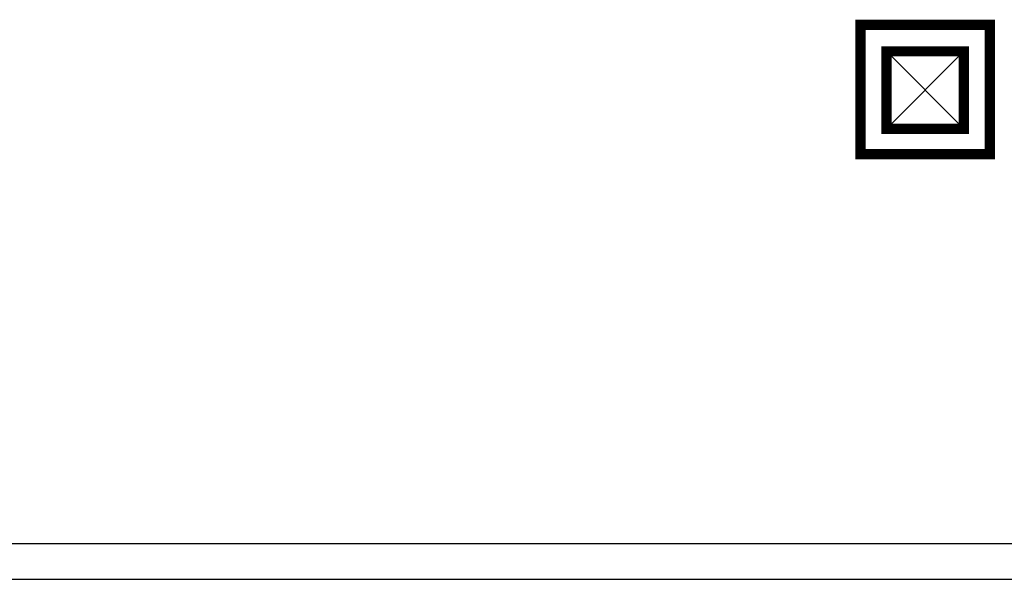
# Model space of a CAD drawing. Extents: x 18893 to 3351893, y -610358 to 406739.
# Tile 118 of 256: x 2068828 to 2074346, y 42735 to 45869. Entities that reach past the tile are written whole.
import ezdxf

# ---------------------------------------------------------------- set-up
doc = ezdxf.new("R2010")
doc.units = 0
doc.header["$LTSCALE"] = 800
doc.header["$MEASUREMENT"] = 0
doc.layers.add('KEY PLAN', color=251, linetype='CONTINUOUS')

# ---------------------------------------------------------------- blocks, each defined once
blk = doc.blocks.new('RATR')
at = {"layer": 'KEY PLAN'}
for p, q in [((-791125.9, 55918.1, 0), (-808595.9, 55918.5, 0)), ((-790925.9, 55718.1, 0), (-808795.9, 55718.5, 0))]:
    blk.add_line(p, q, dxfattribs=at)
blk = doc.blocks.new('TESTPIT')
at = {"layer": 'KEY PLAN'}
for p, q in [((433886.8, 265959.2), (433132, 266714)), ((433132, 265959.2), (433886.8, 266714))]:
    blk.add_line(p, q, dxfattribs=at)
at = {"layer": 'KEY PLAN', "linetype": 'Continuous', "const_width": 100}
for points in [[(434144.2, 265707.6), (432886.2, 265707.6), (432886.2, 266965.6), (434144.2, 266965.6)], [(433886.8, 265959.2), (433132, 265959.2), (433132, 266714), (433886.8, 266714)]]:
    blk.add_lwpolyline(points, close=True, dxfattribs=at)

msp = doc.modelspace()

# ---------------------------------------------------------------- block references
at = {"layer": 'KEY PLAN', "linetype": 'ByBlock', "ltscale": 2, "xscale": 0.5760000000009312, "yscale": 0.5760000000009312, "zscale": 0.5760000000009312, "rotation": 90}
msp.add_blockref('TESTPIT', (2227311.8, -204226.5, 0), dxfattribs=at)
at = {"layer": 'KEY PLAN', "rotation": 180}
msp.add_blockref('RATR', (1276859.06, 98653.63, 0), dxfattribs=at)

doc.saveas('drawing.dxf')
